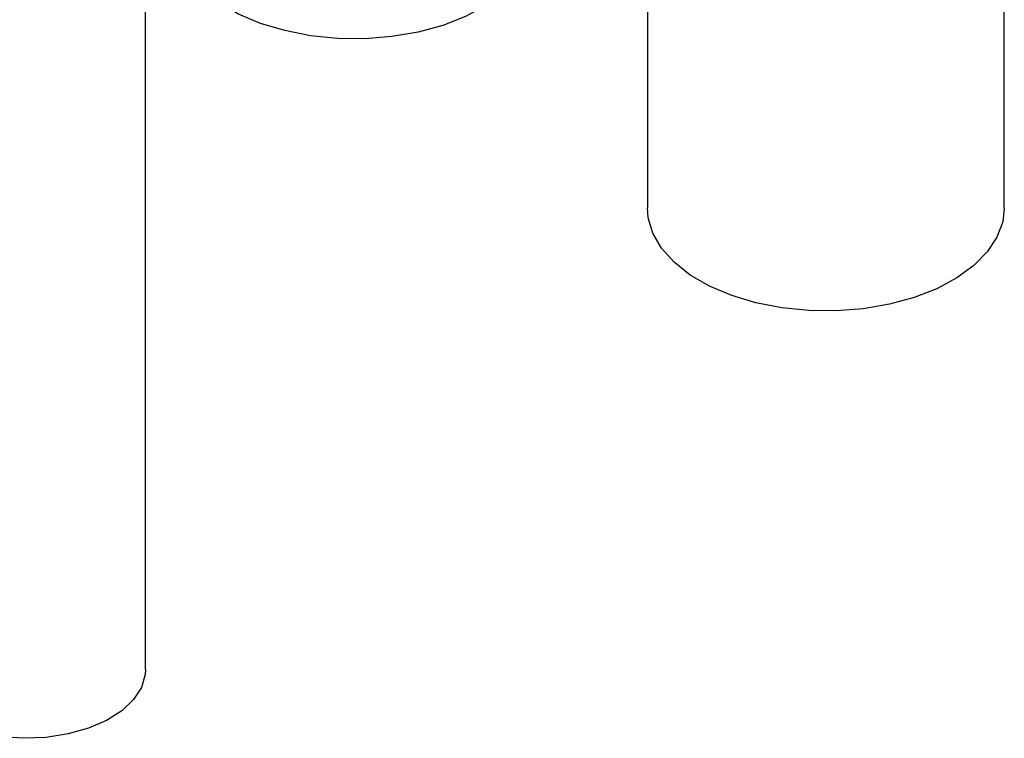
# Paper-space layout 'Sheet1' of a CAD drawing. Header units: millimetres. Extents: x -80341 to 21249, y 0 to 26255.
# Tile 93 of 154: x 17252 to 17334, y 6590 to 6651. Entities that reach past the tile are written whole.
import ezdxf

# ---------------------------------------------------------------- set-up
doc = ezdxf.new("R2010")
doc.units = ezdxf.units.MM
doc.linetypes.add('SLD-Sólida', pattern=[0])

psp = doc.layouts.new('Sheet1')

# ---------------------------------------------------------------- linework, layer by layer
at = {"color": 7, "linetype": 'SLD-Sólida', "lineweight": 25, "ltscale": 25}
for p, q in [((17304.281, 6700.334), (17304.281, 6634.768)), ((17334.281, 6634.768), (17334.281, 6699.161)), ((17262.106, 6595.989), (17262.106, 6657.495))]:
    psp.add_line(p, q, dxfattribs=at)
at = {"color": 7, "linetype": 'SLD-Sólida', "lineweight": 25, "ltscale": 25, "flags": 128}
for points in [[(17294.683, 6657.628), (17294.548, 6656.47), (17294.068, 6655.174), (17293.25, 6653.935), (17292.115, 6652.782), (17290.688, 6651.744), (17289.003, 6650.843), (17287.1, 6650.101), (17285.022, 6649.536), (17282.82, 6649.16), (17280.544, 6648.983), (17278.248, 6649.008), (17275.986, 6649.235), (17273.81, 6649.66), (17271.772, 6650.271), (17269.919, 6651.054), (17268.295, 6651.991), (17266.938, 6653.061), (17265.88, 6654.237), (17265.145, 6655.493), (17264.751, 6656.8), (17264.683, 6657.628)], [(17334.281, 6634.768), (17334.146, 6633.611), (17333.666, 6632.314), (17332.848, 6631.075), (17331.713, 6629.923), (17330.286, 6628.884), (17328.601, 6627.983), (17326.698, 6627.242), (17324.62, 6626.676), (17322.418, 6626.3), (17320.142, 6626.123), (17317.846, 6626.149), (17315.584, 6626.376), (17313.408, 6626.8), (17311.37, 6627.411), (17309.517, 6628.194), (17307.893, 6629.132), (17306.536, 6630.201), (17305.478, 6631.378), (17304.743, 6632.634), (17304.349, 6633.94), (17304.281, 6634.768)], [(17262.106, 6595.989), (17262.08, 6595.577), (17261.765, 6594.495), (17261.1, 6593.466), (17260.111, 6592.529), (17258.832, 6591.717), (17257.31, 6591.06), (17255.6, 6590.58), (17253.764, 6590.296), (17251.868, 6590.218), (17249.98, 6590.348), (17248.169, 6590.682), (17246.5, 6591.208), (17245.035, 6591.907)]]:
    psp.add_lwpolyline(points, dxfattribs=at)

doc.saveas('drawing.dxf')
